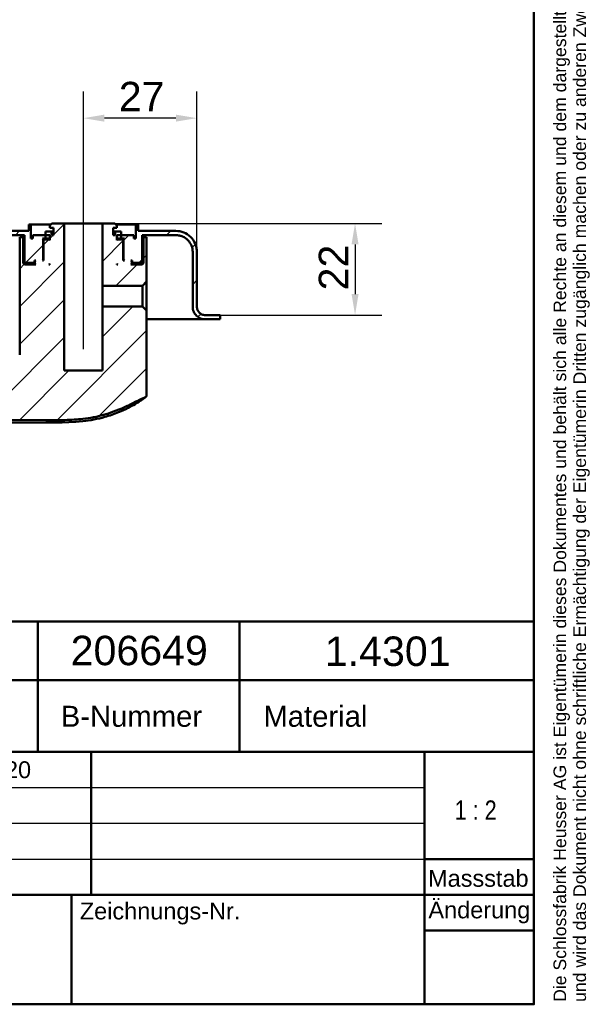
# Model space of a CAD drawing. Header units: millimetres. Extents: x 20 to 833, y 20 to 574.
# Tile 16 of 20: x 698 to 833, y 20 to 254. Entities that reach past the tile are written whole.
import ezdxf
from ezdxf.enums import TextEntityAlignment as Align

# ---------------------------------------------------------------- set-up
doc = ezdxf.new("R2010")
doc.units = ezdxf.units.MM
doc.header["$LTSCALE"] = 2
for name, color, linetype, lineweight in [('Bemaßungen(DIN)', 7, 'Continuous', 25), ('Mittellinie(DIN)', 7, 'Continuous', 25), ('Sichtbare Kanten(DIN)', 7, 'Continuous', 50), ('Skizziergeometrie(DIN)', 7, 'Continuous', 50), ('Skizzierlinie(DIN)', 7, 'Continuous', 25), ('Symbole(DIN)', 7, 'Continuous', 25)]:
    doc.layers.add(name, color=color, linetype=linetype, lineweight=lineweight)
doc.layers.add('Schraffur', color=179, linetype='Continuous', lineweight=9, true_color=0x1e1e47)
doc.styles.add('Aktuell-DIN', font='arial.ttf')
doc.styles.add('STANDARD-DIN~0', font='arial.ttf')
doc.styles.add('Textstil10', font='arial.ttf')
doc.styles.add('Textstil41', font='arial.ttf', dxfattribs={"width": 0.8})
doc.styles.add('Textstil83', font='arial.ttf', dxfattribs={"width": 0.8})
doc.dimstyles.new('CAD-LAN', dxfattribs={"dimscale": 2, "dimtxt": 3.5, "dimasz": 2.5, "dimexe": 3.175, "dimexo": 0, "dimgap": 0.8, "dimtad": 1, "dimrnd": 1e-08, "dimtxsty": 'STANDARD-DIN~0', "dimcen": 0.09, "dimdle": 10, "dimclrd": 250, "dimclre": 250, "dimclrt": 250, "dimadec": 0, "dimazin": 2, "dimtfac": 1, "dimtmove": 0, "dimatfit": 3, "dimfxl": 1, "dimtolj": 1, "dimtzin": 0, "dimlwd": 25, "dimlwe": 25, "dimarcsym": 0})

# ---------------------------------------------------------------- blocks, each defined once
blk = doc.blocks.new('Ränder Standardrahmen')
at = {"layer": 'Skizziergeometrie(DIN)', "flags": 128}
blk.add_lwpolyline([(10, 10), (10, 287), (410, 287), (410, 10), (10, 10)], dxfattribs=at)
blk = doc.blocks.new('Schriftfelder Heusser')
at = {"layer": 'Skizziergeometrie(DIN)'}
for p, q in [((101, 236.92), (291, 236.92)), ((232, 229.92), (232, 236.92)), ((256, 229.92), (256, 236.92)), ((291, 236.92), (291, 229.92)), ((101, 229.92), (291, 229.92)), ((232, 229.92), (232, 221.42)), ((256, 229.92), (256, 221.42)), ((291, 229.92), (291, 191.42)), ((101, 221.42), (291, 221.42)), ((238.35, 221.42), (238.35, 204.42)), ((278, 221.42), (278, 191.42)), ((278, 208.67), (291, 208.67)), ((101, 204.42), (291, 204.42)), ((236, 204.42), (236, 191.42)), ((278, 200.17), (291, 200.17)), ((291, 191.42), (101, 191.42))]:
    blk.add_line(p, q, dxfattribs=at)
at = {"layer": 'Skizzierlinie(DIN)'}
for p, q in [((162.35, 217.17), (278, 217.17)), ((162.35, 212.92), (278, 212.92)), ((162.35, 208.67), (278, 208.67))]:
    blk.add_line(p, q, dxfattribs=at)
at = {"layer": 'Symbole(DIN)', "color": 7, "insert": (293.33, 191.7), "char_height": 1.5, "width": 182.3003, "attachment_point": 1, "rotation": 90, "line_spacing_factor": 0.944221, "style": 'Aktuell-DIN'}
blk.add_mtext('\\fArial|b0|i0;\\H1.5000;Die Schlossfabrik Heusser AG ist Eigentümerin dieses Dokumentes und behält sich alle Rechte an diesem und dem dargestellten Gegenstand vor. Der Empfänger anerkennt diese Rechte\\Pund wird das Dokument nicht ohne schriftliche Ermächtigung der Eigentümerin Dritten zugänglich machen oder zu anderen Zwecken verwenden, zu dem es ihm übergeben worden ist.\\P ', dxfattribs=at)
at = {"layer": 'Symbole(DIN)', "color": 179, "true_color": 0x262659, "style": 'Aktuell-DIN'}
for s, insert, char_height, attachment_point in [('B-Nummer', (234.74, 225.62), 2.489, 4), ('Material', (265.02, 225.62), 2.489, 5), ('\\fArial|b0|i0;\\H2.0000;Massstab', (284.39, 206.37), 2, 5), ('\\fArial|b0|i0;Zeichnungs-Nr.', (237, 203.5), 2, 1)]:
    blk.add_mtext(s, dxfattribs=dict(at, insert=insert, char_height=char_height, attachment_point=attachment_point))
at = {"layer": 'Symbole(DIN)', "color": 179, "true_color": 0x262659, "insert": (284.51, 202.33), "char_height": 2, "width": 12.1143, "attachment_point": 5, "style": 'Aktuell-DIN'}
blk.add_mtext('\\fArial|b0|i0;Änderung', dxfattribs=at)
at = {"layer": 'Symbole(DIN)', "color": 179, "true_color": 0x262659, "style": 'Textstil10'}
blk.add_attdef('ERSTELLUNGSDATUM_001', (217.23, 218.29), '', height=2, dxfattribs=at)
at = {"layer": 'Symbole(DIN)', "color": 179, "true_color": 0x262659}
for tag, height, style, p in [('AUTOR', 2.49, 'Aktuell-DIN', (240.03, 219.26)), ('KONTROLLDATUM', 2, 'Textstil10', (217.42, 215.04)), ('KONTROLLIERT_VON', 2, 'Textstil10', (239.98, 215.05))]:
    blk.add_attdef(tag, text='', height=height, dxfattribs=dict(at, style=style)).set_placement(p, align=Align.MIDDLE_LEFT)
at = {"layer": 'Symbole(DIN)', "color": 7, "style": 'Textstil83', "width": 0.8}
blk.add_attdef('Anfänglicher_Ansichtsmaßstab_001', (281.57, 213.34), '', height=2.3, dxfattribs=at)
at = {"layer": 'Symbole(DIN)', "color": 179, "true_color": 0x262659, "style": 'Textstil10'}
blk.add_attdef('PROJEKT', text='', height=2, dxfattribs=at).set_placement((217.77, 209.72), align=Align.BOTTOM_LEFT)
at = {"layer": 'Symbole(DIN)', "color": 7, "style": 'Textstil41', "width": 0.8}
blk.add_attdef('STATUS', text='', height=5, dxfattribs=at).set_placement((284.53, 195.86), align=Align.MIDDLE_CENTER)
blk = doc.blocks.new('*D25')
at = {"layer": 'Bemaßungen(DIN)', "color": 250, "linetype": 'Continuous', "lineweight": 25, "true_color": 0x3f3f3f, "transparency": 16777216}
for p, q in [((712.85, 210.58), (712.85, 236.93)), ((739.85, 198.78), (739.85, 236.93)), ((734.85, 230.58), (717.85, 230.58))]:
    blk.add_line(p, q, dxfattribs=at)
at = {"layer": 'Bemaßungen(DIN)', "color": 250, "linetype": 'Continuous', "true_color": 0x3f3f3f, "transparency": 16777216}
for points in [[(717.85, 231.42), (717.85, 229.75), (712.85, 230.58)], [(734.85, 231.42), (734.85, 229.75), (739.85, 230.58)]]:
    blk.add_solid(points, dxfattribs=at)
at = {"layer": 'Defpoints', "color": 0, "linetype": 'Continuous', "transparency": 16777216}
for p in [(712.85, 230.58), (712.85, 210.58), (739.85, 198.78)]:
    blk.add_point(p, dxfattribs=at)
at = {"layer": 'Bemaßungen(DIN)', "color": 250, "linetype": 'Continuous', "lineweight": 25, "true_color": 0x3f3f3f, "transparency": 16777216, "insert": (721.28, 239.21), "char_height": 7, "attachment_point": 1, "style": 'STANDARD-DIN~0'}
blk.add_mtext('\\A1;27', dxfattribs=at)
blk = doc.blocks.new('*D26')
at = {"layer": 'Bemaßungen(DIN)', "color": 250, "linetype": 'Continuous', "lineweight": 25, "true_color": 0x3f3f3f, "transparency": 16777216}
for p, q in [((720.35, 205.58), (783.81, 205.58)), ((777.46, 200.58), (777.46, 188.78)), ((744.35, 183.78), (783.81, 183.78))]:
    blk.add_line(p, q, dxfattribs=at)
at = {"layer": 'Bemaßungen(DIN)', "color": 250, "linetype": 'Continuous', "true_color": 0x3f3f3f, "transparency": 16777216}
for points in [[(776.63, 200.58), (778.3, 200.58), (777.46, 205.58)], [(776.63, 188.78), (778.3, 188.78), (777.46, 183.78)]]:
    blk.add_solid(points, dxfattribs=at)
at = {"layer": 'Defpoints', "color": 0, "linetype": 'Continuous', "transparency": 16777216}
for p in [(720.35, 205.58), (744.35, 183.78), (777.46, 183.78)]:
    blk.add_point(p, dxfattribs=at)
at = {"layer": 'Bemaßungen(DIN)', "color": 250, "linetype": 'Continuous', "lineweight": 25, "true_color": 0x3f3f3f, "transparency": 16777216, "insert": (768.83, 189.64), "char_height": 7, "attachment_point": 1, "rotation": 90, "style": 'STANDARD-DIN~0'}
blk.add_mtext('\\A1;22', dxfattribs=at)
blk = doc.blocks.new('*D27')
at = {"layer": 'Bemaßungen(DIN)', "color": 250, "linetype": 'Continuous', "lineweight": 25, "true_color": 0x3f3f3f, "transparency": 16777216}
for p, q in [((531.35, 182.78), (498.99, 182.78)), ((505.34, 163.23), (505.34, 177.78)), ((703.7, 158.23), (498.99, 158.23))]:
    blk.add_line(p, q, dxfattribs=at)
at = {"layer": 'Bemaßungen(DIN)', "color": 250, "linetype": 'Continuous', "true_color": 0x3f3f3f, "transparency": 16777216}
for points in [[(504.5, 177.78), (506.17, 177.78), (505.34, 182.78)], [(504.5, 163.23), (506.17, 163.23), (505.34, 158.23)]]:
    blk.add_solid(points, dxfattribs=at)
at = {"layer": 'Defpoints', "color": 0, "linetype": 'Continuous', "transparency": 16777216}
for p in [(505.34, 182.78), (531.35, 182.78), (703.7, 158.23)]:
    blk.add_point(p, dxfattribs=at)
at = {"layer": 'Bemaßungen(DIN)', "color": 250, "linetype": 'Continuous', "lineweight": 25, "true_color": 0x3f3f3f, "transparency": 16777216, "insert": (496.59, 165.4), "char_height": 7, "attachment_point": 1, "rotation": 90, "style": 'STANDARD-DIN~0'}
blk.add_mtext('\\A1;25', dxfattribs=at)

msp = doc.modelspace()

# ---------------------------------------------------------------- hatches: boundary and pattern name
at = {"layer": 'Schraffur'}
h = msp.add_hatch(dxfattribs=at)
h.set_pattern_fill('ANSI31', color=256, scale=50.8, style=0)
h.set_pattern_definition([(45, (0, 0), (-4.49013, 4.49013), [])])
edge = h.paths.add_edge_path()
edge.add_line((738.851, 198.782), (738.851, 185.782))
edge.add_spline(control_points=[(738.851, 185.782), (738.851, 185.573), (738.873, 185.365), (738.957, 184.963), (739.019, 184.77), (739.257, 184.223), (739.485, 183.896), (740.046, 183.356), (740.37, 183.144), (741.084, 182.855), (741.464, 182.782), (741.851, 182.782)], knot_values=[-0.4735831, -0.4735831, -0.4735831, -0.4735831, -0.4108832, -0.4108832, -0.3500812, -0.3500812, -0.2314327, -0.2314327, -0.1160757, -0.1160757, 0, 0, 0, 0], degree=3, periodic=0)
edge.add_line((741.851, 182.782), (745.351, 182.782))
edge.add_line((745.351, 182.782), (745.351, 183.752))
edge.add_line((745.351, 183.752), (744.351, 183.752))
edge.add_line((744.351, 183.752), (744.351, 183.782))
edge.add_line((744.351, 183.782), (741.851, 183.782))
edge.add_spline(control_points=[(741.851, 183.782), (741.712, 183.782), (741.574, 183.796), (741.306, 183.852), (741.177, 183.893), (740.812, 184.052), (740.594, 184.204), (740.234, 184.578), (740.093, 184.794), (739.9, 185.27), (739.851, 185.524), (739.851, 185.782)], knot_values=[-0.3157143, -0.3157143, -0.3157143, -0.3157143, -0.2739221, -0.2739221, -0.2333875, -0.2333875, -0.1542884, -0.1542884, -0.0773838, -0.0773838, 0, 0, 0, 0], degree=3, periodic=0)
edge.add_line((739.851, 185.782), (739.851, 198.782))
edge.add_spline(control_points=[(739.851, 198.782), (739.851, 199.13), (739.816, 199.476), (739.675, 200.146), (739.572, 200.468), (739.175, 201.38), (738.795, 201.925), (737.861, 202.825), (737.32, 203.178), (736.13, 203.66), (735.496, 203.782), (734.851, 203.782)], knot_values=[-0.7893052, -0.7893052, -0.7893052, -0.7893052, -0.6848053, -0.6848053, -0.5834686, -0.5834686, -0.3857211, -0.3857211, -0.1934595, -0.1934595, 0, 0, 0, 0], degree=3, periodic=0)
edge.add_line((734.851, 203.782), (725.851, 203.782))
edge.add_line((725.851, 203.782), (725.851, 205.282))
edge.add_line((725.851, 205.282), (725.351, 205.282))
edge.add_line((725.351, 205.282), (725.351, 201.982))
edge.add_line((725.351, 201.982), (724.851, 201.982))
edge.add_line((724.851, 201.982), (724.851, 202.782))
edge.add_line((724.851, 202.782), (721.851, 202.782))
edge.add_line((721.851, 202.782), (721.851, 201.982))
edge.add_line((721.851, 201.982), (722.601, 201.982))
edge.add_line((722.601, 201.982), (722.401, 201.782))
edge.add_line((722.401, 201.782), (722.401, 196.982))
edge.add_line((722.401, 196.982), (722.601, 196.782))
edge.add_line((722.601, 196.782), (722.351, 196.782))
edge.add_line((722.351, 196.782), (722.351, 201.582))
edge.add_line((722.351, 201.582), (722.151, 201.782))
edge.add_line((722.151, 201.782), (721.051, 201.782))
edge.add_line((721.051, 201.782), (720.851, 201.582))
edge.add_line((720.851, 201.582), (720.851, 202.782))
edge.add_line((720.851, 202.782), (721.837, 202.782))
edge.add_line((721.837, 202.782), (721.837, 203.682))
edge.add_line((721.837, 203.682), (720.401, 203.682))
edge.add_line((720.401, 203.682), (720.401, 202.782))
edge.add_line((720.401, 202.782), (719.951, 202.782))
edge.add_line((719.951, 202.782), (719.951, 204.482))
edge.add_line((719.951, 204.482), (720.851, 204.482))
edge.add_line((720.851, 204.482), (720.851, 205.082))
edge.add_line((720.851, 205.082), (720.351, 205.582))
edge.add_line((720.351, 205.582), (717.401, 205.582))
edge.add_line((717.401, 205.582), (717.401, 190.74))
edge.add_line((717.401, 190.74), (726.91, 190.74))
edge.add_line((726.91, 190.74), (727.894, 191.725))
edge.add_line((727.894, 191.725), (727.894, 199.782))
edge.add_line((727.894, 199.782), (727.894, 202.282))
edge.add_line((727.894, 202.282), (727.151, 202.282))
edge.add_line((727.151, 202.282), (727.151, 196.082))
edge.add_line((727.151, 196.082), (726.851, 195.782))
edge.add_line((726.851, 195.782), (724.151, 195.782))
edge.add_line((724.151, 195.782), (724.351, 195.982))
edge.add_line((724.351, 195.982), (724.351, 196.582))
edge.add_line((724.351, 196.582), (724.151, 196.782))
edge.add_line((724.151, 196.782), (724.451, 196.782))
edge.add_line((724.451, 196.782), (724.451, 196.282))
edge.add_line((724.451, 196.282), (724.551, 196.182))
edge.add_line((724.551, 196.182), (726.651, 196.182))
edge.add_line((726.651, 196.182), (726.851, 196.382))
edge.add_line((726.851, 196.382), (726.851, 202.782))
edge.add_line((726.851, 202.782), (734.851, 202.782))
edge.add_spline(control_points=[(734.851, 202.782), (735.13, 202.782), (735.406, 202.753), (735.943, 202.641), (736.2, 202.558), (736.93, 202.24), (737.366, 201.936), (738.086, 201.189), (738.368, 200.756), (738.754, 199.805), (738.851, 199.298), (738.851, 198.782)], knot_values=[-0.6314442, -0.6314442, -0.6314442, -0.6314442, -0.5478443, -0.5478443, -0.4667749, -0.4667749, -0.3085769, -0.3085769, -0.1547676, -0.1547676, 0, 0, 0, 0], degree=3, periodic=0)
h.paths.add_polyline_path([(720.851, 195.782), (720.851, 195.982), (721.051, 195.782)], flags=0)
edge = h.paths.add_edge_path()
edge.add_line((548.851, 185.782), (548.851, 198.782))
edge.add_spline(control_points=[(548.851, 198.782), (548.851, 199.06), (548.88, 199.337), (548.993, 199.873), (549.075, 200.13), (549.393, 200.86), (549.697, 201.297), (550.444, 202.017), (550.877, 202.299), (551.828, 202.684), (552.335, 202.782), (552.851, 202.782)], knot_values=[-0.6314442, -0.6314442, -0.6314442, -0.6314442, -0.5478443, -0.5478443, -0.4667749, -0.4667749, -0.3085769, -0.3085769, -0.1547676, -0.1547676, 0, 0, 0, 0], degree=3, periodic=0)
edge.add_line((552.851, 202.782), (698.851, 202.782))
edge.add_line((698.851, 202.782), (698.851, 196.382))
edge.add_line((698.851, 196.382), (699.051, 196.182))
edge.add_line((699.051, 196.182), (701.151, 196.182))
edge.add_line((701.151, 196.182), (701.251, 196.282))
edge.add_line((701.251, 196.282), (701.251, 196.782))
edge.add_line((701.251, 196.782), (701.551, 196.782))
edge.add_line((701.551, 196.782), (701.351, 196.582))
edge.add_line((701.351, 196.582), (701.351, 195.982))
edge.add_line((701.351, 195.982), (701.551, 195.782))
edge.add_line((701.551, 195.782), (698.851, 195.782))
edge.add_line((698.851, 195.782), (698.551, 196.082))
edge.add_line((698.551, 196.082), (698.551, 202.282))
edge.add_line((698.551, 202.282), (697.708, 202.282))
edge.add_line((697.708, 202.282), (697.708, 199.782))
edge.add_line((697.708, 199.782), (697.708, 174.365))
edge.add_spline(control_points=[(697.708, 174.365), (697.708, 169.919), (697.708, 166.361), (694.18, 163.231), (690.154, 163.213), (685.12, 163.191)], knot_values=[0, 0, 0, 0, 0, 0, 1, 1, 1, 1, 1, 1], degree=5, periodic=0)
edge.add_spline(control_points=[(685.12, 163.191), (648.924, 163.033), (612.727, 162.891), (576.53, 163.019)], knot_values=[0.0000183, 0.0000183, 0.0000183, 0.0000183, 10.8591286, 10.8591286, 10.8591286, 10.8591286], degree=3, periodic=0)
edge.add_spline(control_points=[(576.53, 163.019), (569.994, 163.043), (564.034, 163.071), (557.841, 168.748), (557.814, 175.228), (557.78, 183.319)], knot_values=[0, 0, 0, 0, 0, 0, 1, 1, 1, 1, 1, 1], degree=5, periodic=0)
edge.add_spline(control_points=[(557.78, 183.319), (557.75, 190.616), (557.733, 194.504), (557.732, 197.868)], knot_values=[0, 0, 0, 0, 1.0033721, 1.0033721, 1.0033721, 1.0033721], weights=[1.044297, 1.00552, 1.0006869, 1.0000845], degree=3, periodic=0)
edge.add_spline(control_points=[(557.732, 197.868), (557.732, 198.434), (557.732, 198.941), (557.419, 199.282), (556.897, 199.282), (556.321, 199.282)], knot_values=[0, 0, 0, 0, 0, 0, 1, 1, 1, 1, 1, 1], degree=5, periodic=0)
edge.add_line((556.321, 199.282), (554.731, 199.282))
edge.add_spline(control_points=[(554.731, 199.282), (554.626, 199.282), (554.518, 199.282), (554.385, 199.244), (554.347, 199.228), (554.282, 199.182), (554.256, 199.155), (554.208, 199.08), (554.192, 199.032), (554.166, 198.9), (554.166, 198.807), (554.166, 198.716)], knot_values=[-0.0997525, -0.0997525, -0.0997525, -0.0997525, -0.0687231, -0.0687231, -0.0556331, -0.0556331, -0.0432165, -0.0432165, -0.0273736, -0.0273736, -0.0000528, -0.0000528, -0.0000528, -0.0000528], degree=3, periodic=0)
edge.add_spline(control_points=[(554.166, 198.716), (554.165, 196.798), (554.162, 194.968), (554.156, 193.04), (554.15, 191.092), (554.142, 189.085), (554.134, 187.147), (554.129, 185.862), (554.123, 184.576), (554.118, 183.291)], knot_values=[0, 0, 0, 0, 0.4082996, 0.4082996, 0.4082996, 0.82096, 0.82096, 0.82096, 1.0946134, 1.0946134, 1.0946134, 1.0946134], degree=3, periodic=0)
edge.add_spline(control_points=[(554.118, 183.291), (554.113, 182.154), (554.106, 181.016), (554.134, 179.801), (554.162, 178.587), (554.225, 177.521), (554.312, 176.602), (554.487, 174.765), (554.77, 173.27), (555.173, 171.861), (556.787, 166.224), (560.409, 162.341), (565.701, 160.577), (567.023, 160.136), (568.429, 159.822), (570.156, 159.621), (571.019, 159.52), (572.022, 159.444), (573.163, 159.404), (574.305, 159.364), (575.376, 159.36), (576.446, 159.356)], knot_values=[0, 0, 0, 0, 0.2406476, 0.2406476, 0.2406476, 0.4812952, 0.4812952, 0.4812952, 0.9625904, 0.9625904, 0.9625904, 2.8877711, 2.8877711, 2.8877711, 3.3690663, 3.3690663, 3.3690663, 3.6097139, 3.6097139, 3.6097139, 3.8503615, 3.8503615, 3.8503615, 3.8503615], degree=3, periodic=0)
edge.add_line((576.446, 159.356), (703.919, 158.809))
edge.add_spline(control_points=[(703.919, 158.809), (705.385, 158.803), (706.852, 158.795), (708.412, 158.839), (709.971, 158.884), (711.353, 158.973), (712.708, 159.128)], knot_values=[0, 0, 0, 0, 0.4403832, 0.4403832, 0.4403832, 0.8807664, 0.8807664, 0.8807664, 0.8807664], degree=3, periodic=0)
edge.add_spline(control_points=[(712.708, 159.128), (714.488, 159.332), (716.098, 159.637), (717.612, 160.057)], knot_values=[0, 0, 0, 0, 0.5001725, 0.5001725, 0.5001725, 0.5001725], degree=3, periodic=0)
edge.add_spline(control_points=[(717.612, 160.057), (719.147, 160.483), (720.827, 161.099), (722.653, 161.903)], knot_values=[0, 0, 0, 0, 0.5374565, 0.5374565, 0.5374565, 0.5374565], degree=3, periodic=0)
edge.add_spline(control_points=[(722.653, 161.903), (723.117, 162.107), (723.451, 162.262), (723.854, 162.457), (724.257, 162.653), (724.652, 162.855), (725.045, 163.058), (725.143, 163.109), (725.242, 163.16), (725.34, 163.21), (725.635, 163.363), (725.931, 163.515), (726.228, 163.662), (726.278, 163.687), (726.327, 163.711), (726.377, 163.736), (726.427, 163.76), (726.477, 163.784), (726.526, 163.808), (726.776, 163.928), (727.027, 164.044), (727.284, 164.151), (727.336, 164.173), (727.387, 164.194), (727.437, 164.213)], knot_values=[0, 0, 0, 0, 0.1300988, 0.1300988, 0.1300988, 0.2601975, 0.2601975, 0.2601975, 0.2927222, 0.2927222, 0.2927222, 0.3902963, 0.3902963, 0.3902963, 0.4065586, 0.4065586, 0.4065586, 0.422821, 0.422821, 0.422821, 0.5041327, 0.5041327, 0.5041327, 0.5203951, 0.5203951, 0.5203951, 0.5203951], degree=3, periodic=0)
edge.add_spline(control_points=[(727.437, 164.213), (727.53, 164.25), (727.621, 164.284), (727.737, 164.36), (727.773, 164.391), (727.835, 164.471), (727.856, 164.518), (727.894, 164.661), (727.894, 164.765), (727.894, 164.87)], knot_values=[-0.0935252, -0.0935252, -0.0935252, -0.0935252, -0.0642653, -0.0642653, -0.0483657, -0.0483657, -0.0312512, -0.0312512, 0, 0, 0, 0], degree=3, periodic=0)
edge.add_line((727.894, 164.87), (727.894, 184.839))
edge.add_line((727.894, 184.839), (726.91, 185.823))
edge.add_line((726.91, 185.823), (717.401, 185.823))
edge.add_line((717.401, 185.823), (717.401, 170.582))
edge.add_line((717.401, 170.582), (708.301, 170.582))
edge.add_line((708.301, 170.582), (708.301, 205.582))
edge.add_line((708.301, 205.582), (705.351, 205.582))
edge.add_line((705.351, 205.582), (704.851, 205.082))
edge.add_line((704.851, 205.082), (704.851, 204.482))
edge.add_line((704.851, 204.482), (705.751, 204.482))
edge.add_line((705.751, 204.482), (705.751, 202.782))
edge.add_line((705.751, 202.782), (705.301, 202.782))
edge.add_line((705.301, 202.782), (705.301, 203.682))
edge.add_line((705.301, 203.682), (703.866, 203.682))
edge.add_line((703.866, 203.682), (703.866, 202.782))
edge.add_line((703.866, 202.782), (704.851, 202.782))
edge.add_line((704.851, 202.782), (704.851, 201.582))
edge.add_line((704.851, 201.582), (704.651, 201.782))
edge.add_line((704.651, 201.782), (703.551, 201.782))
edge.add_line((703.551, 201.782), (703.351, 201.582))
edge.add_line((703.351, 201.582), (703.351, 196.782))
edge.add_line((703.351, 196.782), (703.101, 196.782))
edge.add_line((703.101, 196.782), (703.301, 196.982))
edge.add_line((703.301, 196.982), (703.301, 201.782))
edge.add_line((703.301, 201.782), (703.101, 201.982))
edge.add_line((703.101, 201.982), (703.851, 201.982))
edge.add_line((703.851, 201.982), (703.851, 202.782))
edge.add_line((703.851, 202.782), (700.851, 202.782))
edge.add_line((700.851, 202.782), (700.851, 201.982))
edge.add_line((700.851, 201.982), (700.351, 201.982))
edge.add_line((700.351, 201.982), (700.351, 205.282))
edge.add_line((700.351, 205.282), (699.851, 205.282))
edge.add_line((699.851, 205.282), (699.851, 203.782))
edge.add_line((699.851, 203.782), (552.851, 203.782))
edge.add_spline(control_points=[(552.851, 203.782), (552.504, 203.782), (552.157, 203.746), (551.487, 203.605), (551.166, 203.503), (550.253, 203.105), (549.708, 202.725), (548.808, 201.791), (548.455, 201.25), (547.973, 200.061), (547.851, 199.427), (547.851, 198.782)], knot_values=[-0.7893052, -0.7893052, -0.7893052, -0.7893052, -0.6848053, -0.6848053, -0.5834686, -0.5834686, -0.3857211, -0.3857211, -0.1934595, -0.1934595, 0, 0, 0, 0], degree=3, periodic=0)
edge.add_line((547.851, 198.782), (547.851, 185.782))
edge.add_spline(control_points=[(547.851, 185.782), (547.851, 185.643), (547.837, 185.504), (547.781, 185.236), (547.74, 185.107), (547.581, 184.742), (547.429, 184.524), (547.055, 184.164), (546.839, 184.023), (546.363, 183.831), (546.109, 183.782), (545.851, 183.782)], knot_values=[-0.3157221, -0.3157221, -0.3157221, -0.3157221, -0.2739221, -0.2739221, -0.2333875, -0.2333875, -0.1542884, -0.1542884, -0.0773838, -0.0773838, -0.0000019, -0.0000019, -0.0000019, -0.0000019], degree=3, periodic=0)
edge.add_line((545.851, 183.782), (531.351, 183.782))
edge.add_line((531.351, 183.782), (531.351, 182.782))
edge.add_line((531.351, 182.782), (545.851, 182.782))
edge.add_spline(control_points=[(545.851, 182.782), (546.06, 182.782), (546.268, 182.803), (546.67, 182.888), (546.863, 182.949), (547.41, 183.188), (547.738, 183.416), (548.278, 183.976), (548.489, 184.301), (548.778, 185.014), (548.851, 185.395), (548.851, 185.782)], knot_values=[-0.4735831, -0.4735831, -0.4735831, -0.4735831, -0.4108832, -0.4108832, -0.3500812, -0.3500812, -0.2314327, -0.2314327, -0.1160757, -0.1160757, 0, 0, 0, 0], degree=3, periodic=0)
h.paths.add_polyline_path([(704.851, 195.982), (704.851, 195.782), (704.651, 195.782)], flags=0)

# ---------------------------------------------------------------- linework, layer by layer
at = {"layer": 'Mittellinie(DIN)', "linetype": 'Continuous'}
msp.add_line((712.851, 175.661), (712.851, 210.582), dxfattribs=at)
at = {"layer": 'Sichtbare Kanten(DIN)'}
for p, q in [((699.851, 203.782), (552.851, 203.782)), ((700.351, 205.282), (699.851, 205.282)), ((699.851, 205.282), (699.851, 203.782)), ((700.351, 201.982), (700.351, 205.282)), ((700.351, 205.282), (705.051, 205.282)), ((705.301, 203.682), (703.866, 203.682)), ((703.866, 203.682), (703.866, 202.782)), ((705.351, 205.582), (704.851, 205.082)), ((704.851, 205.082), (704.851, 204.482)), ((704.851, 204.482), (705.751, 204.482)), ((705.301, 202.782), (705.301, 203.682)), ((705.751, 203.682), (705.301, 203.682)), ((708.301, 205.582), (705.351, 205.582)), ((705.751, 204.482), (705.751, 202.782)), ((708.301, 170.582), (708.301, 205.582)), ((717.401, 205.582), (708.301, 205.582)), ((720.351, 205.582), (717.401, 205.582)), ((717.401, 205.582), (717.401, 190.74)), ((719.951, 202.782), (719.951, 204.482)), ((719.951, 204.482), (720.851, 204.482)), ((720.401, 203.682), (719.951, 203.682)), ((720.851, 205.082), (720.351, 205.582)), ((721.837, 203.682), (720.401, 203.682)), ((720.401, 203.682), (720.401, 202.782)), ((720.651, 205.282), (725.351, 205.282)), ((720.851, 204.482), (720.851, 205.082)), ((721.837, 202.782), (721.837, 203.682)), ((725.851, 205.282), (725.351, 205.282)), ((725.351, 205.282), (725.351, 201.982)), ((725.851, 203.782), (725.851, 205.282)), ((734.851, 203.782), (725.851, 203.782)), ((552.851, 202.782), (698.851, 202.782)), ((698.551, 202.282), (697.708, 202.282)), ((697.708, 199.782), (697.708, 202.282)), ((698.551, 196.082), (698.551, 202.282)), ((698.851, 202.282), (698.551, 202.282)), ((698.851, 202.782), (698.851, 196.382)), ((700.851, 201.982), (700.351, 201.982)), ((703.851, 202.782), (700.851, 202.782)), ((700.851, 202.782), (700.851, 201.982)), ((703.301, 201.782), (703.101, 201.982)), ((703.101, 201.982), (703.851, 201.982)), ((703.301, 196.982), (703.301, 201.782)), ((703.301, 201.782), (703.551, 201.782)), ((703.551, 201.782), (703.351, 201.582)), ((703.351, 201.582), (703.351, 196.782)), ((704.651, 201.782), (703.551, 201.782)), ((703.851, 201.982), (703.851, 202.782)), ((703.851, 202.782), (703.866, 202.782)), ((704.851, 201.982), (703.851, 201.982)), ((703.866, 202.782), (704.851, 202.782)), ((704.851, 201.582), (704.651, 201.782)), ((704.851, 201.782), (704.651, 201.782)), ((704.851, 202.782), (704.851, 201.582)), ((705.751, 202.782), (705.301, 202.782)), ((720.401, 202.782), (719.951, 202.782)), ((720.851, 201.582), (720.851, 202.782)), ((720.851, 202.782), (721.837, 202.782)), ((721.851, 201.982), (720.851, 201.982)), ((721.051, 201.782), (720.851, 201.582)), ((721.051, 201.782), (720.851, 201.782)), ((722.151, 201.782), (721.051, 201.782)), ((721.837, 202.782), (721.851, 202.782)), ((724.851, 202.782), (721.851, 202.782)), ((721.851, 202.782), (721.851, 201.982)), ((721.851, 201.982), (722.601, 201.982)), ((722.351, 201.582), (722.151, 201.782)), ((722.151, 201.782), (722.401, 201.782)), ((722.351, 196.782), (722.351, 201.582)), ((722.601, 201.982), (722.401, 201.782)), ((722.401, 201.782), (722.401, 196.982)), ((724.851, 201.982), (724.851, 202.782)), ((725.351, 201.982), (724.851, 201.982)), ((726.851, 196.382), (726.851, 202.782)), ((726.851, 202.782), (734.851, 202.782)), ((727.151, 202.282), (726.851, 202.282)), ((727.894, 202.282), (727.151, 202.282)), ((727.151, 202.282), (727.151, 196.082)), ((727.894, 199.782), (727.894, 202.282)), ((697.708, 199.782), (697.708, 174.365)), ((727.894, 191.725), (727.894, 199.782)), ((727.894, 199.782), (727.894, 191.725)), ((701.251, 196.282), (701.251, 196.782)), ((701.251, 196.782), (701.551, 196.782)), ((701.551, 196.782), (701.351, 196.582)), ((701.351, 196.582), (701.351, 195.982)), ((703.101, 196.782), (703.301, 196.982)), ((703.351, 196.782), (703.101, 196.782)), ((703.351, 196.982), (703.301, 196.982)), ((722.401, 196.982), (722.351, 196.982)), ((722.601, 196.782), (722.351, 196.782)), ((722.401, 196.982), (722.601, 196.782)), ((724.351, 196.582), (724.151, 196.782)), ((724.151, 196.782), (724.451, 196.782)), ((724.351, 195.982), (724.351, 196.582)), ((724.451, 196.782), (724.451, 196.282)), ((738.851, 198.782), (738.851, 185.782)), ((739.851, 185.782), (739.851, 198.782)), ((739.851, 198.782), (739.851, 198.782)), ((739.851, 185.782), (739.851, 198.782)), ((698.851, 195.782), (698.551, 196.082)), ((701.351, 196.082), (698.551, 196.082)), ((698.851, 196.382), (699.051, 196.182)), ((701.551, 195.782), (698.851, 195.782)), ((699.051, 196.182), (701.151, 196.182)), ((701.151, 196.182), (701.251, 196.282)), ((701.151, 196.182), (701.351, 196.182)), ((701.351, 196.282), (701.251, 196.282)), ((701.351, 195.982), (701.551, 195.782)), ((704.651, 195.782), (704.851, 195.982)), ((704.851, 195.782), (704.651, 195.782)), ((704.851, 195.982), (704.851, 195.782)), ((720.851, 195.782), (720.851, 195.982)), ((720.851, 195.982), (721.051, 195.782)), ((721.051, 195.782), (720.851, 195.782)), ((724.151, 195.782), (724.351, 195.982)), ((726.851, 195.782), (724.151, 195.782)), ((724.451, 196.282), (724.351, 196.282)), ((724.351, 196.182), (724.551, 196.182)), ((727.151, 196.082), (724.351, 196.082)), ((724.451, 196.282), (724.551, 196.182)), ((724.551, 196.182), (726.651, 196.182)), ((726.651, 196.182), (726.851, 196.382)), ((727.151, 196.082), (726.851, 195.782)), ((717.401, 190.74), (726.91, 190.74)), ((717.401, 190.74), (717.401, 185.823)), ((726.91, 190.74), (727.894, 191.725)), ((726.91, 190.74), (726.91, 185.823)), ((726.91, 185.823), (717.401, 185.823)), ((717.401, 185.823), (717.401, 170.582)), ((727.894, 184.839), (726.91, 185.823)), ((727.894, 164.87), (727.894, 184.839)), ((727.894, 184.839), (727.894, 164.87)), ((741.851, 182.782), (727.894, 182.782)), ((744.351, 183.782), (741.851, 183.782)), ((741.851, 182.782), (745.351, 182.782)), ((744.351, 183.752), (744.351, 183.782)), ((744.351, 183.752), (744.351, 183.782)), ((745.351, 183.752), (744.351, 183.752)), ((745.351, 182.782), (745.351, 183.752)), ((745.351, 182.782), (745.351, 183.752)), ((717.401, 170.582), (708.301, 170.582)), ((703.919, 158.809), (576.446, 159.356))]:
    msp.add_line(p, q, dxfattribs=at)
for points, knots in [([(739.851, 198.782), (739.851, 199.13), (739.816, 199.476), (739.675, 200.146), (739.572, 200.468), (739.175, 201.38), (738.795, 201.925), (737.861, 202.825), (737.32, 203.178), (736.13, 203.66), (735.496, 203.782), (734.851, 203.782)], [-0.78930523, -0.78930523, -0.78930523, -0.78930523, -0.68480532, -0.68480532, -0.58346864, -0.58346864, -0.38572109, -0.38572109, -0.19345948, -0.19345948, 0, 0, 0, 0]), ([(734.851, 202.782), (735.13, 202.782), (735.406, 202.753), (735.943, 202.641), (736.2, 202.558), (736.93, 202.24), (737.366, 201.936), (738.086, 201.189), (738.368, 200.756), (738.754, 199.805), (738.851, 199.298), (738.851, 198.782)], [-0.63144419, -0.63144419, -0.63144419, -0.63144419, -0.54784426, -0.54784426, -0.46677491, -0.46677491, -0.30857687, -0.30857687, -0.15476758, -0.15476758, 0, 0, 0, 0]), ([(712.703, 158.566), (708.349, 158.069), (703.942, 158.247), (692.223, 158.299), (684.887, 158.329), (655.543, 158.455), (633.535, 158.55), (603.274, 158.679), (595.021, 158.714), (580.575, 158.777), (574.279, 158.176), (566.939, 159.605), (565.691, 159.959), (562.501, 161.254), (560.617, 162.474), (557.866, 165.215), (556.836, 166.65), (555.233, 169.755), (554.655, 171.46), (553.809, 175.308), (553.633, 177.492), (553.483, 183.283), (553.573, 186.908), (553.591, 191.99), (553.596, 193.449), (553.602, 195.638), (553.604, 196.367), (553.603, 197.461), (553.601, 197.827), (553.606, 198.286), (553.608, 198.382), (553.614, 198.588), (553.62, 198.7), (553.642, 198.847), (553.652, 198.892), (553.688, 199.015), (553.722, 199.081), (553.808, 199.179), (553.86, 199.216), (553.969, 199.256), (554.016, 199.267), (554.1, 199.278), (554.134, 199.28), (554.188, 199.282), (554.208, 199.282), (554.249, 199.283), (554.27, 199.283), (554.291, 199.283)], [0, 0, 0, 0, 1.3147732, 1.3147732, 3.5156069, 3.5156069, 10.1181079, 10.1181079, 12.5940457, 12.5940457, 14.4517512, 14.4517512, 14.8372417, 14.8372417, 15.4848677, 15.4848677, 16.0022412, 16.0022412, 16.5333209, 16.5333209, 17.1842684, 17.1842684, 18.2712861, 18.2712861, 18.7090006, 18.7090006, 18.9277979, 18.9277979, 19.037268, 19.037268, 19.0659314, 19.0659314, 19.1002429, 19.1002429, 19.1167144, 19.1167144, 19.1500843, 19.1500843, 19.1808225, 19.1808225, 19.1996381, 19.1996381, 19.21058, 19.21058, 19.2165994, 19.2165994, 19.2229076, 19.2229076, 19.2229076, 19.2229076]), ([(727.894, 191.725), (727.894, 191.725), (727.894, 191.725), (727.894, 191.725), (727.893, 191.637), (727.888, 191.282), (727.884, 191.014), (727.877, 190.401), (727.873, 190.014), (727.868, 189.169), (727.867, 188.711), (727.867, 188.282), (727.867, 187.852), (727.868, 187.392), (727.873, 186.546), (727.877, 186.159), (727.884, 185.546), (727.888, 185.28), (727.893, 184.926), (727.894, 184.839), (727.894, 184.839), (727.894, 184.839), (727.894, 184.839)], [1.55009, 1.55009, 1.55009, 1.55009, 1.5501229, 1.5501229, 1.6796868, 1.6796868, 1.8092507, 1.8092507, 1.9380413, 1.9380413, 2.0668318, 2.0668318, 2.0668318, 2.1958916, 2.1958916, 2.3249514, 2.3249514, 2.4542456, 2.4542456, 2.5835399, 2.5835399, 2.5835728, 2.5835728, 2.5835728, 2.5835728]), ([(738.851, 185.782), (738.851, 185.573), (738.873, 185.365), (738.957, 184.963), (739.019, 184.77), (739.257, 184.223), (739.485, 183.896), (740.046, 183.356), (740.37, 183.144), (741.084, 182.855), (741.464, 182.782), (741.851, 182.782)], [-0.47358314, -0.47358314, -0.47358314, -0.47358314, -0.41088319, -0.41088319, -0.35008119, -0.35008119, -0.23143265, -0.23143265, -0.11607569, -0.11607569, 0, 0, 0, 0]), ([(741.851, 183.782), (741.712, 183.782), (741.574, 183.796), (741.306, 183.852), (741.177, 183.893), (740.812, 184.052), (740.594, 184.204), (740.234, 184.578), (740.093, 184.794), (739.9, 185.27), (739.851, 185.524), (739.851, 185.782)], [-0.31571434, -0.31571434, -0.31571434, -0.31571434, -0.27392213, -0.27392213, -0.23338746, -0.23338746, -0.15428844, -0.15428844, -0.07738379, -0.07738379, 0, 0, 0, 0]), ([(727.731, 164.358), (727.731, 164.358), (727.728, 164.355), (727.717, 164.347), (727.699, 164.333), (727.65, 164.295), (727.614, 164.266), (727.378, 164.086), (727.123, 163.892), (726.308, 163.336), (725.785, 162.997), (724.67, 162.342), (724.1, 162.028), (722.786, 161.363), (722.018, 161.01), (720.171, 160.26), (719.064, 159.884), (716.234, 159.092), (714.472, 158.768), (712.703, 158.566)], [0.1270288, 0.1270288, 0.1270288, 0.1270288, 0.231747, 0.231747, 0.5607876, 0.5607876, 0.8078686, 0.8078686, 1.1211211, 1.1211211, 1.3900415, 1.3900415, 1.608894, 1.608894, 1.8669623, 1.8669623, 2.2153076, 2.2153076, 2.7492385, 2.7492385, 2.7492385, 2.7492385]), ([(722.653, 161.903), (723.117, 162.107), (723.451, 162.262), (723.854, 162.457), (724.257, 162.653), (724.652, 162.855), (725.045, 163.058), (725.143, 163.109), (725.242, 163.16), (725.34, 163.21), (725.635, 163.363), (725.931, 163.515), (726.228, 163.662), (726.278, 163.687), (726.327, 163.711), (726.377, 163.736), (726.427, 163.76), (726.477, 163.784), (726.526, 163.808), (726.776, 163.928), (727.027, 164.044), (727.284, 164.151), (727.336, 164.173), (727.387, 164.194), (727.437, 164.213)], [0, 0, 0, 0, 0.13009876, 0.13009876, 0.13009876, 0.26019753, 0.26019753, 0.26019753, 0.29272222, 0.29272222, 0.29272222, 0.39029629, 0.39029629, 0.39029629, 0.40655864, 0.40655864, 0.40655864, 0.42282098, 0.42282098, 0.42282098, 0.50413271, 0.50413271, 0.50413271, 0.52039505, 0.52039505, 0.52039505, 0.52039505]), ([(727.437, 164.213), (727.53, 164.25), (727.621, 164.284), (727.737, 164.36), (727.773, 164.391), (727.835, 164.471), (727.856, 164.518), (727.894, 164.661), (727.894, 164.765), (727.894, 164.87)], [-0.093525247, -0.093525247, -0.093525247, -0.093525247, -0.064265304, -0.064265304, -0.048365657, -0.048365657, -0.03125125, -0.03125125, 0, 0, 0, 0]), ([(712.708, 159.128), (711.353, 158.973), (709.971, 158.884), (708.412, 158.839), (706.852, 158.795), (705.385, 158.803), (703.919, 158.809)], [0, 0, 0, 0, 0.44038321, 0.44038321, 0.44038321, 0.88076642, 0.88076642, 0.88076642, 0.88076642])]:
    msp.add_open_spline(points, degree=3, knots=knots, dxfattribs=at)
for points in [[(717.612, 160.057), (719.147, 160.483), (720.827, 161.099), (722.653, 161.903)], [(717.612, 160.057), (716.098, 159.637), (714.488, 159.332), (712.708, 159.128)]]:
    msp.add_open_spline(points, degree=3, dxfattribs=at)

# ---------------------------------------------------------------- block references
at = {"xscale": 2, "yscale": 2, "zscale": 2}
msp.add_blockref('Ränder Standardrahmen', (0, 0), dxfattribs=at)
msp.add_blockref('Schriftfelder Heusser', (238, -362.833), dxfattribs=at).add_auto_attribs({'ERSTELLUNGSDATUM_001': '05.12.2020', 'Anfänglicher_Ansichtsmaßstab_001': '1 : 2'})

# ---------------------------------------------------------------- texts
at = {"layer": 'Symbole(DIN)', "color": 7, "char_height": 7, "attachment_point": 1, "style": 'Aktuell-DIN'}
for s, insert, width in [('{\\fArial|b0|i0;\\H7.0000;206649}', (709.83, 107.58), 32.62043), ('{\\fArial|b0|i0;\\H7.0000;1.4301}', (770.274, 107.401), 29.89939)]:
    msp.add_mtext(s, dxfattribs=dict(at, insert=insert, width=width))

# ---------------------------------------------------------------- dimensions: what is measured, and where the dimension line sits
at = {"layer": 'Bemaßungen(DIN)', "color": 250, "linetype": 'Continuous', "lineweight": 25, "true_color": 0x3f3f3f}
dim = msp.add_linear_dim(base=(712.851, 230.582), p1=(739.851, 198.782), p2=(712.851, 210.582), dimstyle='CAD-LAN', override={"dimgap": 0.8, "dimdec": 2, "dimtol": 0, "dimlim": 0, "dimtp": 0, "dimtm": 0, "dimtdec": 2, "dimtofl": 0, "dimatfit": 1}, dxfattribs=at)
dim.commit()
dim.dimension.update_dxf_attribs({"geometry": '*D25', "text_midpoint": (726.351, 230.582), "dimtype": 160})
for base, p1, p2, angle, picture, middle in [((777.463, 183.782), (720.351, 205.582), (744.351, 183.782), 90, '*D26', (777.463, 194.682)), ((505.336, 182.782), (703.701, 158.227), (531.351, 182.782), 270, '*D27', (505.336, 170.504))]:
    dim = msp.add_linear_dim(base=base, p1=p1, p2=p2, angle=angle, dimstyle='CAD-LAN', override={"dimgap": 0.8, "dimdec": 0, "dimtol": 0, "dimlim": 0, "dimtp": 0, "dimtm": 0, "dimtdec": 2, "dimtofl": 0, "dimatfit": 1}, dxfattribs=at)
    dim.commit()
    dim.dimension.update_dxf_attribs({"geometry": picture, "text_midpoint": middle, "dimtype": 160})

doc.saveas('drawing.dxf')
